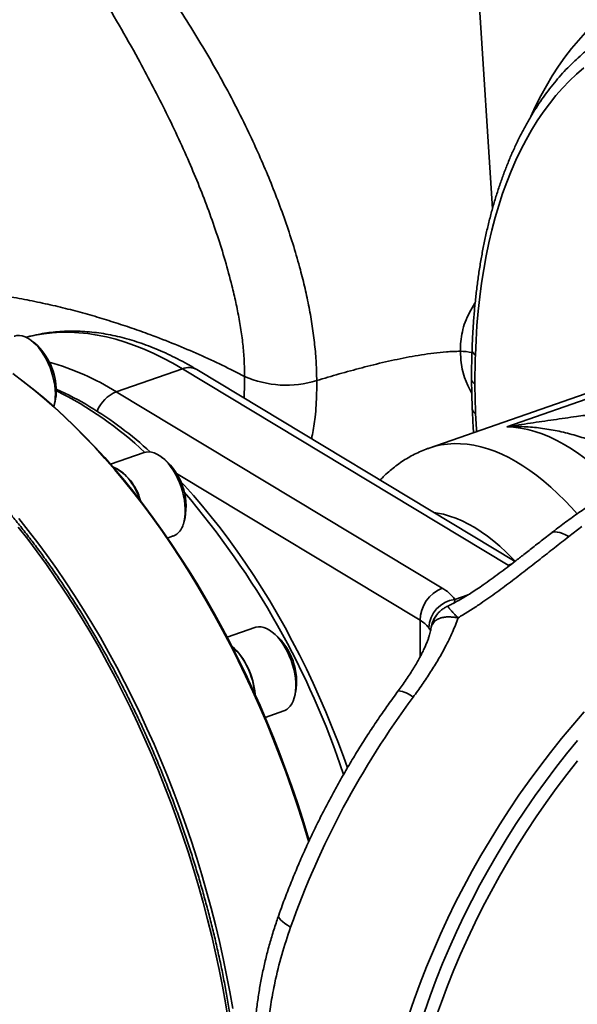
# Model space of a CAD drawing. Header units: millimetres. Extents: x -10540 to 6039, y -7467 to 6433.
# Tile 230 of 236: x 5867 to 5879, y -6882 to -6860. Entities that reach past the tile are written whole.
import ezdxf

# ---------------------------------------------------------------- set-up
doc = ezdxf.new("R2010")
doc.units = ezdxf.units.MM
doc.header["$LTSCALE"] = 8

msp = doc.modelspace()

# ---------------------------------------------------------------- linework, layer by layer
at = {"color": 7, "linetype": 'Continuous', "lineweight": 35}
for p, q in [((5876.862, -6856.647), (5877.348, -6864.272)), ((5867.406, -6867.191), (5867.335, -6867.137)), ((5882.394, -6867.233), (5875.973, -6869.469)), ((5869.177, -6868.246), (5870.615, -6867.745)), ((5877.692, -6872.011), (5870.615, -6867.745)), ((5877.84, -6871.931), (5870.927, -6867.765)), ((5877.66, -6869.005), (5881.015, -6867.837)), ((5867.182, -6868.042), (5867.137, -6868.008)), ((5869.177, -6868.246), (5876.254, -6872.511)), ((5867.825, -6868.543), (5867.847, -6868.457)), ((5869.782, -6869.567), (5869.052, -6869.822)), ((5870.229, -6869.719), (5870.158, -6869.664)), ((5875.778, -6873.212), (5870.484, -6870.022)), ((5870.648, -6871.071), (5870.67, -6870.984)), ((5870.289, -6871.424), (5870.414, -6871.38)), ((5877.754, -6871.993), (5877.692, -6872.011)), ((5877.717, -6872.025), (5877.692, -6872.011)), ((5876.533, -6872.757), (5876.825, -6872.656)), ((5872.183, -6873.367), (5871.584, -6873.576)), ((5875.782, -6873.998), (5875.778, -6873.212)), ((5872.63, -6873.519), (5872.56, -6873.464)), ((5873.049, -6874.871), (5873.071, -6874.784)), ((5872.411, -6875.321), (5872.815, -6875.181))]:
    msp.add_line(p, q, dxfattribs=at)
at = {"color": 7, "linetype": 'Continuous', "lineweight": 35, "flags": 128}
for points in [[(5878.184, -6862.262), (5878.281, -6862.052), (5878.398, -6861.819), (5878.521, -6861.595), (5878.649, -6861.38), (5878.783, -6861.174), (5878.923, -6860.977), (5879.068, -6860.789), (5879.218, -6860.61), (5879.373, -6860.441), (5879.534, -6860.282), (5879.699, -6860.133), (5879.869, -6859.993), (5880.044, -6859.864), (5880.223, -6859.744), (5880.406, -6859.635), (5880.594, -6859.536), (5880.786, -6859.448), (5880.981, -6859.37), (5881.181, -6859.303), (5881.384, -6859.246), (5881.59, -6859.2)], [(5879.338, -6861.208), (5879.178, -6861.345), (5879.023, -6861.491), (5878.873, -6861.646), (5878.727, -6861.811), (5878.587, -6861.986), (5878.452, -6862.169), (5878.322, -6862.361), (5878.198, -6862.562), (5878.079, -6862.772), (5877.966, -6862.989), (5877.858, -6863.215), (5877.756, -6863.45), (5877.661, -6863.691), (5877.571, -6863.941), (5877.487, -6864.198), (5877.409, -6864.462), (5877.337, -6864.733), (5877.272, -6865.011), (5877.213, -6865.295), (5877.16, -6865.586), (5877.113, -6865.883), (5877.073, -6866.185), (5877.04, -6866.493), (5877.013, -6866.806), (5876.992, -6867.125), (5876.978, -6867.448)], [(5870.615, -6867.745), (5870.406, -6867.624), (5870.197, -6867.513), (5869.989, -6867.411), (5869.781, -6867.32), (5869.575, -6867.238), (5869.369, -6867.167), (5869.165, -6867.105), (5868.962, -6867.054), (5868.761, -6867.013), (5868.561, -6866.983), (5868.364, -6866.963), (5868.169, -6866.953), (5867.976, -6866.953), (5867.786, -6866.964), (5867.599, -6866.986), (5867.414, -6867.017), (5867.233, -6867.059), (5867.216, -6867.064)], [(5867.853, -6868.294), (5867.849, -6868.202), (5867.839, -6868.106), (5867.822, -6868.009), (5867.799, -6867.911), (5867.771, -6867.813), (5867.736, -6867.717), (5867.697, -6867.623), (5867.652, -6867.533), (5867.604, -6867.448), (5867.551, -6867.368), (5867.496, -6867.295), (5867.438, -6867.229), (5867.378, -6867.172), (5867.317, -6867.123), (5867.255, -6867.083), (5867.194, -6867.054), (5867.134, -6867.034), (5867.075, -6867.025), (5867.018, -6867.026), (5866.965, -6867.038), (5866.959, -6867.04)], [(5876.901, -6868.282), (5876.817, -6868.111), (5876.743, -6867.934), (5876.69, -6867.754), (5876.661, -6867.562), (5876.652, -6867.367), (5876.652, -6867.367), (5876.652, -6867.367)], [(5866.928, -6867.851), (5867.155, -6868.021), (5867.381, -6868.201), (5867.607, -6868.389), (5867.831, -6868.586), (5868.054, -6868.792), (5868.276, -6869.006), (5868.496, -6869.229), (5868.714, -6869.46), (5868.93, -6869.698), (5869.144, -6869.945), (5869.356, -6870.199), (5869.565, -6870.46), (5869.772, -6870.728), (5869.976, -6871.003), (5870.177, -6871.285), (5870.374, -6871.574), (5870.569, -6871.869), (5870.759, -6872.169), (5870.947, -6872.475), (5871.13, -6872.787), (5871.31, -6873.104), (5871.485, -6873.426), (5871.656, -6873.753), (5871.823, -6874.084), (5871.985, -6874.419), (5872.143, -6874.759), (5872.296, -6875.101), (5872.444, -6875.447), (5872.587, -6875.797), (5872.725, -6876.149), (5872.857, -6876.503), (5872.985, -6876.86), (5873.107, -6877.218), (5873.223, -6877.578), (5873.334, -6877.94), (5873.358, -6878.024)], [(5873.371, -6877.999), (5873.341, -6877.901), (5873.23, -6877.539), (5873.113, -6877.179), (5872.991, -6876.821), (5872.863, -6876.465), (5872.73, -6876.11), (5872.592, -6875.759), (5872.448, -6875.41), (5872.299, -6875.064), (5872.146, -6874.722), (5871.988, -6874.383), (5871.825, -6874.048), (5871.657, -6873.718), (5871.486, -6873.391), (5871.31, -6873.07), (5871.13, -6872.754), (5870.946, -6872.443), (5870.758, -6872.137), (5870.566, -6871.838), (5870.372, -6871.544), (5870.173, -6871.257), (5869.972, -6870.976), (5869.768, -6870.702), (5869.561, -6870.435), (5869.351, -6870.175), (5869.139, -6869.922), (5868.924, -6869.677), (5868.707, -6869.44), (5868.489, -6869.211), (5868.268, -6868.99), (5868.046, -6868.778), (5867.823, -6868.574), (5867.599, -6868.378), (5867.373, -6868.192), (5867.182, -6868.042)], [(5876.984, -6868.718), (5877.001, -6869.06), (5877.004, -6869.109)], [(5880.058, -6870.328), (5880.008, -6870.276), (5879.854, -6870.121), (5879.698, -6869.975), (5879.541, -6869.838), (5879.382, -6869.711), (5879.223, -6869.594), (5879.064, -6869.487), (5878.904, -6869.39), (5878.745, -6869.304), (5878.586, -6869.228), (5878.428, -6869.163), (5878.271, -6869.109), (5878.115, -6869.066), (5877.962, -6869.035), (5877.81, -6869.014), (5877.66, -6869.005)], [(5870.633, -6871.122), (5870.653, -6871.049), (5870.667, -6870.969), (5870.674, -6870.884), (5870.675, -6870.793), (5870.669, -6870.7), (5870.657, -6870.603), (5870.639, -6870.506), (5870.614, -6870.407), (5870.583, -6870.31), (5870.547, -6870.215), (5870.506, -6870.122), (5870.46, -6870.033), (5870.411, -6869.95), (5870.357, -6869.872), (5870.301, -6869.801), (5870.242, -6869.738), (5870.182, -6869.683), (5870.121, -6869.637), (5870.059, -6869.601), (5869.998, -6869.574), (5869.938, -6869.558), (5869.88, -6869.552), (5869.824, -6869.556), (5869.782, -6869.567)], [(5875.973, -6869.469), (5875.973, -6869.469), (5876.104, -6869.429), (5876.238, -6869.4), (5876.375, -6869.381), (5876.514, -6869.372), (5876.657, -6869.374), (5876.801, -6869.386), (5876.948, -6869.409), (5877.096, -6869.442), (5877.246, -6869.486), (5877.398, -6869.539), (5877.55, -6869.603), (5877.703, -6869.677), (5877.857, -6869.761), (5878.01, -6869.854), (5878.164, -6869.957), (5878.317, -6870.069), (5878.469, -6870.191), (5878.621, -6870.321), (5878.771, -6870.461), (5878.92, -6870.608), (5879.067, -6870.764), (5879.187, -6870.899)], [(5874.199, -6876.419), (5874.11, -6876.168), (5873.988, -6875.844), (5873.862, -6875.523), (5873.731, -6875.204), (5873.594, -6874.888), (5873.453, -6874.576), (5873.307, -6874.267), (5873.156, -6873.963), (5873.001, -6873.663), (5872.842, -6873.367), (5872.678, -6873.077), (5872.511, -6872.791), (5872.339, -6872.511), (5872.164, -6872.237), (5871.986, -6871.969), (5871.804, -6871.708), (5871.619, -6871.453), (5871.431, -6871.204), (5871.241, -6870.963), (5871.048, -6870.729), (5870.852, -6870.503), (5870.655, -6870.285), (5870.571, -6870.195)], [(5867.056, -6871), (5867.265, -6871.261), (5867.472, -6871.529), (5867.676, -6871.805), (5867.876, -6872.087), (5868.074, -6872.375), (5868.268, -6872.67), (5868.459, -6872.97), (5868.647, -6873.276), (5868.83, -6873.588), (5869.009, -6873.905), (5869.185, -6874.227), (5869.356, -6874.554), (5869.523, -6874.885), (5869.685, -6875.22), (5869.843, -6875.56), (5869.996, -6875.902), (5870.144, -6876.248), (5870.287, -6876.598), (5870.425, -6876.95), (5870.557, -6877.304), (5870.685, -6877.661), (5870.807, -6878.019), (5870.923, -6878.379), (5871.034, -6878.741), (5871.138, -6879.103), (5871.238, -6879.466), (5871.331, -6879.83), (5871.418, -6880.194), (5871.499, -6880.557), (5871.574, -6880.92), (5871.643, -6881.283), (5871.706, -6881.644)], [(5877.843, -6871.927), (5877.78, -6871.861), (5877.647, -6871.728), (5877.512, -6871.604), (5877.377, -6871.489), (5877.24, -6871.383), (5877.103, -6871.286), (5876.965, -6871.198), (5876.828, -6871.12), (5876.691, -6871.052), (5876.555, -6870.994), (5876.419, -6870.947), (5876.285, -6870.909), (5876.153, -6870.882), (5876.081, -6870.871)], [(5871.61, -6881.886), (5871.55, -6881.525), (5871.485, -6881.163), (5871.413, -6880.801), (5871.335, -6880.437), (5871.251, -6880.074), (5871.161, -6879.71), (5871.065, -6879.347), (5870.963, -6878.984), (5870.856, -6878.622), (5870.742, -6878.261), (5870.623, -6877.902), (5870.499, -6877.544), (5870.369, -6877.188), (5870.234, -6876.835), (5870.094, -6876.484), (5869.949, -6876.136), (5869.799, -6875.792), (5869.644, -6875.451), (5869.484, -6875.113), (5869.32, -6874.78), (5869.151, -6874.45), (5868.978, -6874.126), (5868.801, -6873.806), (5868.62, -6873.491), (5868.435, -6873.182), (5868.246, -6872.878), (5868.054, -6872.58), (5867.858, -6872.287), (5867.659, -6872.002), (5867.457, -6871.723), (5867.252, -6871.45), (5867.044, -6871.185)], [(5879.295, -6871.174), (5879.006, -6871.394)], [(5879.006, -6871.394), (5878.937, -6871.356), (5878.871, -6871.326), (5878.811, -6871.305), (5878.756, -6871.294), (5878.706, -6871.292), (5878.663, -6871.3), (5878.627, -6871.317), (5878.617, -6871.324)], [(5872.911, -6875.124), (5872.951, -6875.081), (5872.987, -6875.029), (5873.017, -6874.969), (5873.041, -6874.9), (5873.06, -6874.825), (5873.071, -6874.743), (5873.077, -6874.656), (5873.075, -6874.565), (5873.068, -6874.47), (5873.053, -6874.373), (5873.033, -6874.275), (5873.006, -6874.177), (5872.974, -6874.08), (5872.936, -6873.985), (5872.894, -6873.894), (5872.847, -6873.807), (5872.795, -6873.725), (5872.741, -6873.649), (5872.684, -6873.581), (5872.625, -6873.52), (5872.564, -6873.468), (5872.503, -6873.425), (5872.441, -6873.391), (5872.38, -6873.368), (5872.321, -6873.355), (5872.264, -6873.352), (5872.209, -6873.36), (5872.183, -6873.367)], [(5879.344, -6875.202), (5879.094, -6875.489), (5878.85, -6875.783), (5878.61, -6876.083), (5878.376, -6876.388), (5878.148, -6876.698), (5877.926, -6877.013), (5877.71, -6877.333), (5877.5, -6877.658), (5877.297, -6877.987), (5877.1, -6878.32), (5876.91, -6878.656), (5876.727, -6878.996), (5876.55, -6879.34), (5876.381, -6879.686), (5876.22, -6880.035), (5876.066, -6880.386), (5875.919, -6880.739), (5875.78, -6881.095), (5875.649, -6881.451), (5875.525, -6881.809)], [(5875.87, -6881.723), (5875.994, -6881.371), (5876.126, -6881.02), (5876.266, -6880.671), (5876.413, -6880.324), (5876.568, -6879.979), (5876.731, -6879.637), (5876.9, -6879.298), (5877.077, -6878.961), (5877.26, -6878.628), (5877.451, -6878.298), (5877.648, -6877.973), (5877.851, -6877.651), (5878.061, -6877.334), (5878.277, -6877.022), (5878.5, -6876.714), (5878.727, -6876.412), (5878.961, -6876.115), (5879.2, -6875.823)], [(5879.197, -6876.266), (5878.965, -6876.562), (5878.737, -6876.863), (5878.516, -6877.17), (5878.3, -6877.482), (5878.091, -6877.798), (5877.888, -6878.118), (5877.692, -6878.443), (5877.502, -6878.772), (5877.319, -6879.104), (5877.143, -6879.439), (5876.974, -6879.778), (5876.812, -6880.119), (5876.657, -6880.463), (5876.51, -6880.809), (5876.371, -6881.157), (5876.239, -6881.506), (5876.115, -6881.857)], [(5872.706, -6879.619), (5872.703, -6879.636), (5872.709, -6879.662), (5872.725, -6879.692), (5872.753, -6879.724), (5872.791, -6879.76), (5872.839, -6879.798), (5872.896, -6879.838), (5872.963, -6879.88)]]:
    msp.add_lwpolyline(points, dxfattribs=at)
at = {"color": 7, "linetype": 'Continuous', "lineweight": 35}
for centre, radius, start, end in [((5866.482, -6868.229), 1.39, 359.8376, 48.3136), ((5876.651, -6868.564), 1.197, 77.689, 89.9299), ((5877.043, -6867.326), 0.138, 183.7847, 241.8275), ((5866.142, -6873.16), 5.776, 58.2984, 74.149), ((5870.75, -6868.088), 0.368, 61.2198, 111.5365), ((5872.869, -6865.848), 2.255, 246.2715, 287.0889), ((5877.017, -6867.964), 0.121, 186.3982, 246.6165), ((5866.968, -6868.246), 0.904, 346.5442, 0.8536), ((5865.293, -6874.029), 6.384, 58.7733, 66.1885), ((5864.154, -6875.61), 8.272, 46.9761, 63.2938), ((5869.46, -6868.945), 0.754, 112.0536, 158.3597), ((5866.892, -6868.314), 0.961, 344.5571, 1.134), ((5864.1, -6875.944), 8.64, 47.6875, 58.5892), ((5877.021, -6868.614), 0.11, 189.8555, 250.6902), ((5869.329, -6870.742), 1.363, 349.7443, 48.6594), ((5868.609, -6870.889), 1.126, 14.1457, 64.2473), ((5868.844, -6870.566), 0.736, 36.7617, 69.7993), ((5868.184, -6871.126), 1.601, 18.6428, 38.6845), ((5856.838, -6882.267), 18.192, 18.2668, 40.6029), ((5870.264, -6871.031), 0.38, 293.1582, 346.0654), ((5876.548, -6873.223), 0.77, 112.3975, 179.1488), ((5875.812, -6873.293), 0.899, 36.6114, 60.5013), ((5876.618, -6873.407), 0.655, 97.4508, 177.2667), ((5876.597, -6873.439), 0.574, 136.4055, 166.7194), ((5875.483, -6873.733), 0.599, 36.6114, 60.5013), ((5871.73, -6874.542), 1.363, 349.7457, 48.658), ((5870.631, -6874.931), 1.564, 4.1229, 47.3349), ((5870.896, -6874.725), 1.234, 23.9947, 49.9228), ((5870.466, -6874.981), 1.731, 5.4014, 25.958), ((5891.047, -6886.309), 19.193, 143.4619, 160.4311), ((5875.234, -6875.34), 0.603, 49.4042, 83.2936), ((5872.721, -6874.912), 0.284, 289.323, 311.8841)]:
    msp.add_arc(centre, radius, start, end, dxfattribs=at)
for points, knots in [([(5871.961, -6867.913), (5871.961, -6867.854), (5871.961, -6867.681), (5871.946, -6867.389), (5871.907, -6867.033), (5871.849, -6866.671), (5871.775, -6866.306), (5871.676, -6865.881), (5871.545, -6865.396), (5871.375, -6864.854), (5871.187, -6864.315), (5870.981, -6863.782), (5870.753, -6863.237), (5870.503, -6862.681), (5870.23, -6862.115), (5869.946, -6861.558), (5869.616, -6860.943), (5869.237, -6860.275), (5868.811, -6859.556), (5868.39, -6858.875), (5867.98, -6858.228), (5867.583, -6857.613), (5867.184, -6857.011), (5866.782, -6856.418), (5866.376, -6855.837), (5865.964, -6855.27), (5865.549, -6854.72), (5865.117, -6854.176), (5864.667, -6853.638), (5864.199, -6853.108), (5863.668, -6852.534), (5863.194, -6852.045), (5862.823, -6851.68), (5862.653, -6851.508), (5862.575, -6851.433), (5862.55, -6851.408), (5862.549, -6851.407)], [0, 0, 0, 0, 0.009472, 0.027598, 0.045789, 0.064038, 0.082295, 0.100478, 0.127468, 0.154526, 0.181633, 0.20874, 0.235773, 0.265737, 0.295728, 0.325729, 0.355705, 0.39658, 0.437476, 0.478358, 0.515312, 0.55229, 0.589264, 0.626214, 0.663967, 0.701747, 0.739531, 0.77729, 0.818075, 0.858872, 0.899662, 0.955056, 0.980194, 0.993538, 0.999678, 1, 1, 1, 1]), ([(5862.561, -6851.405), (5862.561, -6851.405), (5862.588, -6851.426), (5862.673, -6851.496), (5862.863, -6851.657), (5863.29, -6852.013), (5863.911, -6852.554), (5864.679, -6853.253), (5865.406, -6853.941), (5866.094, -6854.612), (5866.74, -6855.266), (5867.332, -6855.889), (5867.869, -6856.476), (5868.349, -6857.022), (5868.822, -6857.586), (5869.261, -6858.136), (5869.666, -6858.669), (5870.039, -6859.184), (5870.401, -6859.713), (5870.756, -6860.259), (5871.102, -6860.824), (5871.437, -6861.409), (5871.757, -6862.006), (5872.037, -6862.571), (5872.28, -6863.1), (5872.49, -6863.589), (5872.687, -6864.085), (5872.869, -6864.586), (5873.033, -6865.09), (5873.17, -6865.563), (5873.281, -6866.004), (5873.367, -6866.413), (5873.437, -6866.82), (5873.489, -6867.223), (5873.524, -6867.619), (5873.529, -6867.876), (5873.532, -6868.004)], [0, 0, 0, 0, 0.000056, 0.005879, 0.018537, 0.042362, 0.098535, 0.154722, 0.210893, 0.258124, 0.305367, 0.352594, 0.388461, 0.424346, 0.460227, 0.496087, 0.526162, 0.556257, 0.586347, 0.616416, 0.647287, 0.678191, 0.709087, 0.739946, 0.763893, 0.787913, 0.811955, 0.835976, 0.85995, 0.883867, 0.903165, 0.922551, 0.94197, 0.961374, 0.980725, 1, 1, 1, 1]), ([(5880.538, -6860.163), (5880.507, -6860.175), (5880.414, -6860.21), (5880.263, -6860.279), (5880.084, -6860.368), (5879.91, -6860.467), (5879.739, -6860.575), (5879.573, -6860.691), (5879.41, -6860.817), (5879.251, -6860.951), (5879.097, -6861.094), (5878.946, -6861.246), (5878.801, -6861.406), (5878.66, -6861.574), (5878.523, -6861.751), (5878.392, -6861.936), (5878.265, -6862.129), (5878.144, -6862.33), (5878.028, -6862.538), (5877.917, -6862.754), (5877.811, -6862.978), (5877.711, -6863.209), (5877.617, -6863.446), (5877.528, -6863.691), (5877.445, -6863.942), (5877.367, -6864.199), (5877.295, -6864.462), (5877.23, -6864.732), (5877.169, -6865.007), (5877.115, -6865.288), (5877.067, -6865.574), (5877.025, -6865.865), (5876.989, -6866.161), (5876.958, -6866.462), (5876.934, -6866.767), (5876.916, -6867.058), (5876.909, -6867.249), (5876.906, -6867.336)], [0, 0, 0, 0, 0.0142466, 0.0426742, 0.0711149, 0.0995825, 0.1280895, 0.1566472, 0.1852647, 0.2139493, 0.242706, 0.2715375, 0.3004446, 0.3294257, 0.3584781, 0.3875973, 0.4167778, 0.4460136, 0.4752983, 0.5046251, 0.5339878, 0.56338, 0.5927961, 0.6222308, 0.6516794, 0.6811378, 0.7106025, 0.7400704, 0.7695385, 0.7990046, 0.828467, 0.8579245, 0.8873761, 0.916821, 0.9462589, 0.9756892, 1, 1, 1, 1]), ([(5871.961, -6867.913), (5871.802, -6867.831), (5871.483, -6867.669), (5870.979, -6867.436), (5870.455, -6867.213), (5869.966, -6867.023), (5869.519, -6866.863), (5869.119, -6866.731), (5868.709, -6866.605), (5868.287, -6866.488), (5867.854, -6866.38), (5867.409, -6866.283), (5866.952, -6866.196), (5866.498, -6866.125), (5866.047, -6866.07), (5865.602, -6866.03), (5865.152, -6866.003), (5864.85, -6865.999), (5864.699, -6865.997)], [0, 0, 0, 0, 0.083125, 0.16625, 0.249375, 0.332497, 0.389724, 0.446949, 0.504174, 0.561397, 0.618622, 0.675842, 0.733065, 0.790281, 0.842716, 0.895142, 0.947574, 1, 1, 1, 1]), ([(5876.652, -6867.367), (5876.652, -6867.367), (5876.652, -6867.296), (5876.658, -6867.154), (5876.691, -6866.942), (5876.753, -6866.726), (5876.85, -6866.518), (5876.932, -6866.379), (5876.972, -6866.309), (5876.975, -6866.304)], [0, 0, 0, 0, 0.0000057, 0.1879746, 0.3763307, 0.5639553, 0.7724939, 0.9820566, 1, 1, 1, 1]), ([(5870.927, -6867.765), (5870.89, -6867.743), (5870.784, -6867.68), (5870.608, -6867.582), (5870.399, -6867.475), (5870.19, -6867.377), (5869.981, -6867.289), (5869.772, -6867.21), (5869.564, -6867.14), (5869.357, -6867.08), (5869.151, -6867.03), (5868.946, -6866.99), (5868.743, -6866.96), (5868.542, -6866.939), (5868.343, -6866.928), (5868.146, -6866.927), (5867.952, -6866.936), (5867.76, -6866.954), (5867.572, -6866.981), (5867.389, -6867.017), (5867.27, -6867.049), (5867.213, -6867.064)], [0, 0, 0, 0, 0.029503, 0.085077, 0.140605, 0.196042, 0.251362, 0.30654, 0.361547, 0.416357, 0.470944, 0.525285, 0.579363, 0.633164, 0.686684, 0.739924, 0.792895, 0.845617, 0.898116, 0.950425, 1, 1, 1, 1]), ([(5868.592, -6892.444), (5868.636, -6892.423), (5868.738, -6892.375), (5868.896, -6892.289), (5869.064, -6892.187), (5869.229, -6892.075), (5869.389, -6891.955), (5869.546, -6891.826), (5869.699, -6891.688), (5869.847, -6891.542), (5869.991, -6891.387), (5870.13, -6891.224), (5870.265, -6891.053), (5870.395, -6890.874), (5870.52, -6890.686), (5870.64, -6890.491), (5870.756, -6890.288), (5870.866, -6890.078), (5870.971, -6889.86), (5871.07, -6889.635), (5871.165, -6889.402), (5871.254, -6889.163), (5871.337, -6888.918), (5871.415, -6888.665), (5871.487, -6888.407), (5871.554, -6888.142), (5871.615, -6887.872), (5871.67, -6887.596), (5871.72, -6887.314), (5871.764, -6887.027), (5871.802, -6886.735), (5871.834, -6886.438), (5871.86, -6886.136), (5871.88, -6885.83), (5871.895, -6885.52), (5871.903, -6885.206), (5871.906, -6884.888), (5871.903, -6884.566), (5871.894, -6884.242), (5871.879, -6883.914), (5871.858, -6883.583), (5871.831, -6883.25), (5871.798, -6882.914), (5871.76, -6882.577), (5871.716, -6882.237), (5871.666, -6881.896), (5871.611, -6881.554), (5871.55, -6881.21), (5871.483, -6880.866), (5871.41, -6880.521), (5871.332, -6880.176), (5871.249, -6879.83), (5871.16, -6879.485), (5871.066, -6879.14), (5870.967, -6878.796), (5870.863, -6878.453), (5870.753, -6878.111), (5870.639, -6877.77), (5870.519, -6877.431), (5870.395, -6877.094), (5870.265, -6876.759), (5870.132, -6876.426), (5869.993, -6876.096), (5869.85, -6875.769), (5869.703, -6875.445), (5869.552, -6875.124), (5869.396, -6874.807), (5869.236, -6874.494), (5869.073, -6874.185), (5868.905, -6873.88), (5868.734, -6873.58), (5868.559, -6873.284), (5868.381, -6872.993), (5868.2, -6872.708), (5868.015, -6872.427), (5867.828, -6872.153), (5867.637, -6871.884), (5867.444, -6871.62), (5867.248, -6871.364), (5867.049, -6871.113), (5866.848, -6870.869), (5866.645, -6870.632), (5866.44, -6870.401), (5866.233, -6870.178), (5866.024, -6869.961), (5865.814, -6869.753), (5865.602, -6869.551), (5865.389, -6869.358), (5865.174, -6869.172), (5864.959, -6868.994), (5864.743, -6868.824), (5864.526, -6868.662), (5864.308, -6868.509), (5864.09, -6868.364), (5863.872, -6868.228), (5863.653, -6868.101), (5863.435, -6867.982), (5863.217, -6867.872), (5863, -6867.771), (5862.783, -6867.679), (5862.566, -6867.597), (5862.351, -6867.523), (5862.137, -6867.459), (5861.924, -6867.404), (5861.712, -6867.358), (5861.502, -6867.322), (5861.294, -6867.295), (5861.088, -6867.278), (5860.883, -6867.27), (5860.715, -6867.27), (5860.615, -6867.276), (5860.583, -6867.278)], [0, 0, 0, 0, 0.006823, 0.01597, 0.025121, 0.034277, 0.043441, 0.052612, 0.061791, 0.070979, 0.080176, 0.089381, 0.098594, 0.107814, 0.117041, 0.126275, 0.135513, 0.144756, 0.154003, 0.163253, 0.172505, 0.18176, 0.191015, 0.200272, 0.20953, 0.218788, 0.228046, 0.237303, 0.24656, 0.255817, 0.265073, 0.274329, 0.283583, 0.292837, 0.30209, 0.311342, 0.320594, 0.329844, 0.339094, 0.348343, 0.357591, 0.366839, 0.376086, 0.385332, 0.394578, 0.403823, 0.413068, 0.422312, 0.431556, 0.4408, 0.450043, 0.459285, 0.468528, 0.47777, 0.487012, 0.496254, 0.505496, 0.514738, 0.52398, 0.533221, 0.542463, 0.551705, 0.560947, 0.570189, 0.579432, 0.588675, 0.597918, 0.607161, 0.616405, 0.625649, 0.634893, 0.644138, 0.653384, 0.66263, 0.671877, 0.681124, 0.690373, 0.699622, 0.708871, 0.718122, 0.727373, 0.736626, 0.745879, 0.755133, 0.764388, 0.773643, 0.7829, 0.792157, 0.801416, 0.810674, 0.819934, 0.829193, 0.838453, 0.847713, 0.856973, 0.866231, 0.875489, 0.884745, 0.893998, 0.903249, 0.912497, 0.92174, 0.930978, 0.940211, 0.949437, 0.958656, 0.967867, 0.97707, 0.986264, 0.995449, 1, 1, 1, 1]), ([(5876.652, -6867.367), (5876.602, -6867.367), (5876.501, -6867.368), (5876.307, -6867.38), (5876.074, -6867.404), (5875.804, -6867.443), (5875.54, -6867.489), (5875.281, -6867.541), (5874.937, -6867.617), (5874.514, -6867.722), (5874.016, -6867.858), (5873.693, -6867.955), (5873.532, -6868.004)], [0, 0, 0, 0, 0.0438228, 0.0876948, 0.169516, 0.251369, 0.3332339, 0.4150948, 0.4969633, 0.6646349, 0.8323157, 1, 1, 1, 1]), ([(5876.906, -6867.336), (5876.905, -6867.367), (5876.9, -6867.507), (5876.896, -6867.72), (5876.896, -6867.905), (5876.897, -6867.977)], [0, 0, 0, 0, 0.147539, 0.664768, 1, 1, 1, 1]), ([(5876.978, -6867.448), (5876.975, -6867.551), (5876.969, -6867.758), (5876.968, -6867.97), (5876.968, -6868.075)], [0, 0, 0, 0, 0.499817, 1, 1, 1, 1]), ([(5871.95, -6868.382), (5871.951, -6868.374), (5871.958, -6868.295), (5871.961, -6868.137), (5871.961, -6867.988), (5871.961, -6867.913)], [0, 0, 0, 0, 0.050656, 0.525344, 1, 1, 1, 1]), ([(5873.532, -6868.004), (5873.532, -6868.094), (5873.531, -6868.275), (5873.521, -6868.542), (5873.494, -6868.845), (5873.458, -6869.087), (5873.424, -6869.236), (5873.417, -6869.266)], [0, 0, 0, 0, 0.203434, 0.406907, 0.610108, 0.922835, 1, 1, 1, 1]), ([(5876.896, -6867.977), (5876.896, -6867.992), (5876.896, -6868.11), (5876.901, -6868.329), (5876.908, -6868.533), (5876.912, -6868.633)], [0, 0, 0, 0, 0.0708816, 0.5464243, 1, 1, 1, 1]), ([(5876.968, -6868.075), (5876.969, -6868.181), (5876.972, -6868.394), (5876.98, -6868.61), (5876.984, -6868.718)], [0, 0, 0, 0, 0.499792, 1, 1, 1, 1]), ([(5876.912, -6868.633), (5876.914, -6868.691), (5876.922, -6868.856), (5876.932, -6869.023), (5876.939, -6869.132)], [0, 0, 0, 0, 0.348421, 1, 1, 1, 1]), ([(5877.66, -6869.005), (5877.662, -6869.005), (5877.833, -6868.979), (5878.173, -6868.928), (5878.678, -6868.854), (5879.137, -6868.789), (5879.549, -6868.734), (5879.914, -6868.688), (5880.269, -6868.648), (5880.594, -6868.615), (5880.89, -6868.59), (5881.157, -6868.574), (5881.409, -6868.564), (5881.556, -6868.565), (5881.629, -6868.566)], [0, 0, 0, 0, 0.000972, 0.116164, 0.231353, 0.346512, 0.433825, 0.521226, 0.608559, 0.69578, 0.771023, 0.846252, 0.923139, 1, 1, 1, 1]), ([(5888.706, -6868.98), (5888.657, -6868.963), (5888.521, -6868.917), (5888.295, -6868.848), (5888.028, -6868.776), (5887.757, -6868.714), (5887.484, -6868.66), (5887.206, -6868.616), (5886.926, -6868.58), (5886.643, -6868.554), (5886.357, -6868.537), (5886.069, -6868.529), (5885.779, -6868.53), (5885.486, -6868.541), (5885.192, -6868.561), (5884.896, -6868.59), (5884.598, -6868.629), (5884.3, -6868.677), (5884, -6868.734), (5883.7, -6868.8), (5883.399, -6868.876), (5883.098, -6868.96), (5882.797, -6869.054), (5882.496, -6869.156), (5882.195, -6869.268), (5881.895, -6869.388), (5881.596, -6869.517), (5881.298, -6869.654), (5881.002, -6869.8), (5880.707, -6869.954), (5880.413, -6870.117), (5880.122, -6870.287), (5879.833, -6870.466), (5879.546, -6870.652), (5879.262, -6870.846), (5878.98, -6871.048), (5878.766, -6871.208), (5878.646, -6871.302), (5878.617, -6871.323)], [0, 0, 0, 0, 0.015974, 0.043964, 0.07198, 0.100037, 0.128139, 0.156291, 0.184496, 0.212754, 0.241068, 0.269438, 0.297865, 0.326348, 0.354885, 0.383475, 0.412117, 0.440806, 0.469542, 0.49832, 0.527137, 0.55599, 0.584876, 0.613792, 0.642733, 0.671698, 0.700682, 0.729683, 0.758699, 0.787726, 0.816763, 0.845808, 0.874858, 0.903912, 0.932969, 0.962027, 0.991085, 1, 1, 1, 1]), ([(5880.758, -6869.929), (5880.753, -6869.926), (5880.684, -6869.879), (5880.473, -6869.753), (5880.149, -6869.578), (5879.773, -6869.409), (5879.423, -6869.276), (5879.068, -6869.166), (5878.71, -6869.082), (5878.35, -6869.026), (5878.027, -6869.001), (5877.804, -6869), (5877.694, -6869.004), (5877.667, -6869.005), (5877.662, -6869.005), (5877.66, -6869.005)], [0, 0, 0, 0, 0.004677, 0.075006, 0.216294, 0.327299, 0.438362, 0.549348, 0.663135, 0.777012, 0.890786, 0.97362, 0.994416, 0.998789, 1, 1, 1, 1]), ([(5875.974, -6869.47), (5875.952, -6869.477), (5875.88, -6869.501), (5875.762, -6869.552), (5875.62, -6869.62), (5875.482, -6869.699), (5875.348, -6869.785), (5875.219, -6869.88), (5875.095, -6869.983), (5874.992, -6870.079), (5874.932, -6870.142), (5874.91, -6870.166)], [0, 0, 0, 0, 0.054089, 0.177259, 0.300374, 0.423702, 0.547509, 0.672061, 0.797615, 0.924416, 1, 1, 1, 1]), ([(5878.617, -6871.324), (5878.577, -6871.355), (5878.457, -6871.448), (5878.262, -6871.601), (5878.044, -6871.772), (5877.847, -6871.926), (5877.67, -6872.062), (5877.496, -6872.192), (5877.324, -6872.318), (5877.161, -6872.433), (5877.014, -6872.534), (5876.882, -6872.62), (5876.761, -6872.696), (5876.65, -6872.762), (5876.548, -6872.819), (5876.459, -6872.865), (5876.404, -6872.891), (5876.379, -6872.903)], [0, 0, 0, 0, 0.058324, 0.171217, 0.277557, 0.365205, 0.446101, 0.521606, 0.600583, 0.674877, 0.736024, 0.791664, 0.842485, 0.888825, 0.93104, 0.96887, 1, 1, 1, 1]), ([(5879.006, -6871.394), (5878.903, -6871.474), (5878.699, -6871.634), (5878.387, -6871.88), (5878.068, -6872.129), (5877.741, -6872.382), (5877.404, -6872.633), (5877.099, -6872.846), (5876.831, -6873.022), (5876.678, -6873.113), (5876.601, -6873.159)], [0, 0, 0, 0, 0.135331, 0.270714, 0.406006, 0.545054, 0.684219, 0.823109, 0.911335, 1, 1, 1, 1]), ([(5876.533, -6872.757), (5876.533, -6872.776), (5876.531, -6872.809), (5876.513, -6872.831), (5876.505, -6872.84)], [0, 0, 0, 0, 0.562496, 1, 1, 1, 1]), ([(5876.379, -6872.904), (5876.37, -6872.907), (5876.339, -6872.921), (5876.289, -6872.952), (5876.231, -6872.994), (5876.198, -6873.027), (5876.182, -6873.043)], [0, 0, 0, 0, 0.120587, 0.424049, 0.72743, 1, 1, 1, 1]), ([(5876.379, -6872.903), (5876.378, -6872.904), (5876.377, -6872.906), (5876.384, -6872.918), (5876.395, -6872.933), (5876.408, -6872.948), (5876.419, -6872.961), (5876.431, -6872.975), (5876.445, -6872.991), (5876.461, -6873.009), (5876.481, -6873.031), (5876.505, -6873.056), (5876.534, -6873.087), (5876.565, -6873.121), (5876.588, -6873.146), (5876.6, -6873.159), (5876.601, -6873.159)], [0, 0, 0, 0, 0.101769, 0.2194, 0.338018, 0.393775, 0.449632, 0.50719, 0.564855, 0.622847, 0.680948, 0.75937, 0.838058, 0.917563, 0.997343, 1, 1, 1, 1]), ([(5876.601, -6873.159), (5876.583, -6873.211), (5876.546, -6873.314), (5876.481, -6873.472), (5876.407, -6873.631), (5876.307, -6873.829), (5876.176, -6874.064), (5876.007, -6874.337), (5875.824, -6874.611), (5875.692, -6874.792), (5875.626, -6874.882)], [0, 0, 0, 0, 0.091078, 0.182161, 0.274531, 0.366905, 0.523118, 0.679359, 0.83967, 1, 1, 1, 1]), ([(5876.18, -6873.045), (5876.175, -6873.051), (5876.164, -6873.062), (5876.145, -6873.085), (5876.124, -6873.112), (5876.101, -6873.145), (5876.076, -6873.187), (5876.052, -6873.237), (5876.032, -6873.294), (5876.02, -6873.34), (5876.017, -6873.367), (5876.016, -6873.373)], [0, 0, 0, 0, 0.0983, 0.188192, 0.279904, 0.384996, 0.50796, 0.648012, 0.796869, 0.955312, 1, 1, 1, 1]), ([(5876.039, -6873.307), (5876.047, -6873.292), (5876.065, -6873.263), (5876.102, -6873.225), (5876.147, -6873.193), (5876.191, -6873.173), (5876.227, -6873.161), (5876.253, -6873.154), (5876.283, -6873.147), (5876.315, -6873.142), (5876.349, -6873.139), (5876.388, -6873.137), (5876.434, -6873.138), (5876.487, -6873.142), (5876.542, -6873.148), (5876.58, -6873.155), (5876.6, -6873.159), (5876.601, -6873.159)], [0, 0, 0, 0, 0.1037526, 0.2083896, 0.3157929, 0.4241362, 0.4679258, 0.5117765, 0.5627685, 0.6138556, 0.6652303, 0.7167011, 0.7863329, 0.8562021, 0.9267988, 0.9976413, 1, 1, 1, 1]), ([(5876.013, -6873.384), (5876.012, -6873.396), (5876.008, -6873.421), (5875.998, -6873.469), (5875.983, -6873.525), (5875.963, -6873.591), (5875.937, -6873.663), (5875.904, -6873.744), (5875.865, -6873.833), (5875.819, -6873.928), (5875.765, -6874.031), (5875.705, -6874.139), (5875.636, -6874.254), (5875.56, -6874.374), (5875.476, -6874.501), (5875.391, -6874.624), (5875.332, -6874.704), (5875.304, -6874.741)], [0, 0, 0, 0, 0.043363, 0.094567, 0.149137, 0.202052, 0.260821, 0.321257, 0.384027, 0.451859, 0.521007, 0.594579, 0.670702, 0.752007, 0.836391, 0.924014, 1, 1, 1, 1]), ([(5876.005, -6873.433), (5875.999, -6873.425), (5875.988, -6873.411), (5875.971, -6873.386), (5875.964, -6873.376)], [0, 0, 0, 0, 0.58505, 1, 1, 1, 1]), ([(5876.014, -6873.385), (5876.015, -6873.376), (5876.018, -6873.358), (5876.027, -6873.333), (5876.035, -6873.315), (5876.039, -6873.307)], [0, 0, 0, 0, 0.327338, 0.711038, 1, 1, 1, 1]), ([(5875.304, -6874.741), (5875.266, -6874.794), (5875.155, -6874.945), (5874.976, -6875.198), (5874.769, -6875.501), (5874.568, -6875.809), (5874.374, -6876.121), (5874.185, -6876.436), (5874.002, -6876.755), (5873.826, -6877.078), (5873.657, -6877.403), (5873.493, -6877.731), (5873.337, -6878.062), (5873.187, -6878.396), (5873.045, -6878.731), (5872.909, -6879.069), (5872.796, -6879.365), (5872.731, -6879.549), (5872.706, -6879.619)], [0, 0, 0, 0, 0.03533, 0.10131, 0.167288, 0.233264, 0.29924, 0.365216, 0.431194, 0.497174, 0.563157, 0.629144, 0.695136, 0.761135, 0.82714, 0.893154, 0.959176, 1, 1, 1, 1]), ([(5872.707, -6879.619), (5872.695, -6879.652), (5872.648, -6879.782), (5872.575, -6880.012), (5872.488, -6880.309), (5872.412, -6880.607), (5872.346, -6880.905), (5872.29, -6881.204), (5872.243, -6881.505), (5872.206, -6881.807), (5872.184, -6882.04), (5872.177, -6882.173), (5872.175, -6882.205)], [0, 0, 0, 0, 0.039084, 0.156761, 0.273864, 0.389945, 0.50511, 0.620237, 0.734977, 0.849495, 0.963772, 1, 1, 1, 1]), ([(5872.963, -6879.88), (5872.897, -6880.079), (5872.764, -6880.476), (5872.631, -6881.02), (5872.539, -6881.505), (5872.477, -6881.926), (5872.452, -6882.209), (5872.439, -6882.351)], [0, 0, 0, 0, 0.247881, 0.495755, 0.66381, 0.831948, 1, 1, 1, 1])]:
    msp.add_open_spline(points, degree=3, knots=knots, dxfattribs=at)

doc.saveas('drawing.dxf')
